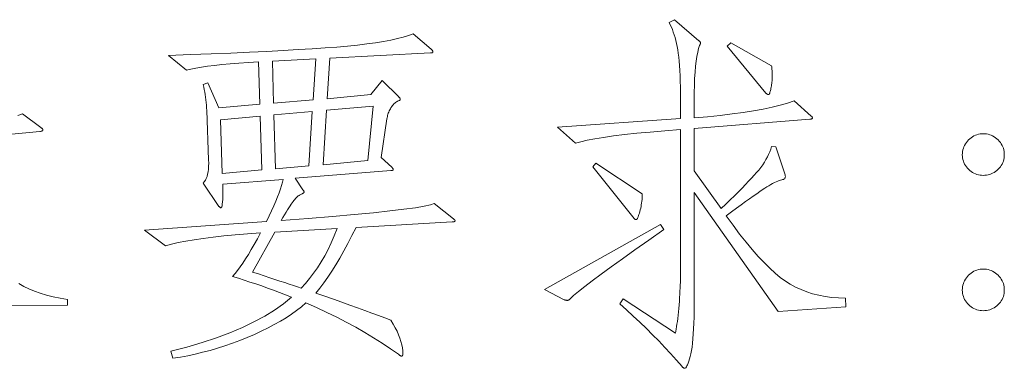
# Model space of a CAD drawing. Extents: x 0 to 1189, y 0 to 841.
# Tile 23 of 135: x 39.75 to 53.86, y 104.56 to 109.55. Entities that reach past the tile are written whole.
import ezdxf

# ---------------------------------------------------------------- set-up
doc = ezdxf.new("R2010")
doc.units = 0

msp = doc.modelspace()

# ---------------------------------------------------------------- linework, layer by layer
at = {"color": 7, "lineweight": 13}
for points in [[(51.586, 105.439), (50.615, 105.37), (49.411, 107.075), (49.411, 105.476), (49.411, 105.378), (49.409, 105.287), (49.407, 105.201), (49.403, 105.122), (49.399, 105.048), (49.394, 104.98), (49.388, 104.917), (49.381, 104.861), (49.373, 104.81), (49.364, 104.766), (49.354, 104.726), (49.345, 104.691), (49.335, 104.659), (49.326, 104.632), (49.317, 104.609), (49.308, 104.591), (49.3, 104.576), (49.291, 104.566), (49.282, 104.559), (49.274, 104.557), (49.271, 104.558), (49.267, 104.558), (49.264, 104.56), (49.26, 104.562), (49.257, 104.564), (49.253, 104.567), (49.249, 104.57), (49.245, 104.574), (49.241, 104.579), (49.237, 104.584), (49.157, 104.675), (49.074, 104.767), (48.99, 104.857), (48.904, 104.948), (48.816, 105.038), (48.726, 105.127), (48.633, 105.216), (48.539, 105.305), (48.443, 105.393), (48.345, 105.481), (48.392, 105.55), (49.142, 105.059), (49.148, 105.088), (49.154, 105.119), (49.16, 105.153), (49.165, 105.19), (49.171, 105.229), (49.176, 105.271), (49.181, 105.316), (49.186, 105.363), (49.19, 105.413), (49.195, 105.465), (49.199, 105.518), (49.202, 105.569), (49.205, 105.617), (49.208, 105.663), (49.21, 105.707), (49.212, 105.748), (49.214, 105.788), (49.215, 105.825), (49.215, 105.86), (49.216, 105.893), (49.216, 107.973), (48.991, 107.956), (48.782, 107.938), (48.59, 107.92), (48.415, 107.901), (48.256, 107.882), (48.114, 107.862), (47.988, 107.842), (47.879, 107.821), (47.787, 107.799), (47.711, 107.778), (47.452, 108.01), (49.216, 108.131), (49.216, 108.4), (49.215, 108.494), (49.214, 108.583), (49.212, 108.667), (49.209, 108.745), (49.206, 108.819), (49.201, 108.889), (49.196, 108.953), (49.19, 109.012), (49.184, 109.066), (49.176, 109.116), (49.168, 109.162), (49.158, 109.206), (49.148, 109.249), (49.137, 109.291), (49.125, 109.33), (49.112, 109.368), (49.099, 109.405), (49.084, 109.439), (49.068, 109.472), (49.052, 109.504), (49.131, 109.546), (49.48, 109.245), (49.484, 109.242), (49.487, 109.239), (49.49, 109.236), (49.493, 109.232), (49.495, 109.229), (49.497, 109.226), (49.499, 109.223), (49.5, 109.22), (49.501, 109.217), (49.501, 109.213), (49.501, 109.21), (49.5, 109.207), (49.5, 109.203), (49.499, 109.2), (49.498, 109.196), (49.497, 109.193), (49.496, 109.189), (49.494, 109.185), (49.492, 109.181), (49.49, 109.176), (49.475, 109.132), (49.462, 109.081), (49.45, 109.021), (49.44, 108.954), (49.431, 108.88), (49.424, 108.797), (49.418, 108.707), (49.414, 108.609), (49.412, 108.503), (49.411, 108.39), (49.411, 108.142), (49.603, 108.158), (49.784, 108.177), (49.954, 108.197), (50.114, 108.219), (50.262, 108.242), (50.4, 108.267), (50.527, 108.294), (50.643, 108.323), (50.748, 108.353), (50.842, 108.385), (51.09, 108.168), (51.093, 108.165), (51.095, 108.162), (51.098, 108.159), (51.1, 108.156), (51.102, 108.153), (51.103, 108.15), (51.104, 108.147), (51.105, 108.145), (51.105, 108.142), (51.106, 108.139), (51.105, 108.137), (51.104, 108.134), (51.102, 108.132), (51.1, 108.13), (51.096, 108.128), (51.092, 108.126), (51.087, 108.125), (51.082, 108.123), (51.076, 108.122), (51.069, 108.121), (49.411, 107.989), (49.411, 107.382), (49.796, 106.843), (49.864, 106.907), (49.928, 106.968), (49.989, 107.027), (50.045, 107.083), (50.098, 107.135), (50.147, 107.186), (50.192, 107.233), (50.234, 107.277), (50.272, 107.319), (50.306, 107.358), (50.337, 107.395), (50.366, 107.433), (50.393, 107.47), (50.417, 107.507), (50.44, 107.545), (50.46, 107.582), (50.478, 107.619), (50.494, 107.656), (50.508, 107.693), (50.52, 107.73), (50.583, 107.725), (50.715, 107.324), (50.717, 107.312), (50.718, 107.302), (50.717, 107.293), (50.715, 107.285), (50.711, 107.277), (50.705, 107.271), (50.698, 107.266), (50.69, 107.261), (50.679, 107.257), (50.667, 107.255), (50.649, 107.25), (50.629, 107.243), (50.608, 107.235), (50.585, 107.225), (50.561, 107.214), (50.536, 107.201), (50.509, 107.187), (50.482, 107.17), (50.452, 107.153), (50.422, 107.133), (50.388, 107.111), (50.35, 107.086), (50.307, 107.056), (50.259, 107.022), (50.206, 106.984), (50.149, 106.943), (50.086, 106.897), (50.019, 106.848), (49.947, 106.795), (49.87, 106.738), (49.968, 106.604), (50.063, 106.479), (50.155, 106.363), (50.244, 106.257), (50.33, 106.159), (50.413, 106.07), (50.494, 105.991), (50.571, 105.92), (50.646, 105.858), (50.718, 105.806), (50.789, 105.76), (50.864, 105.719), (50.943, 105.683), (51.024, 105.651), (51.109, 105.624), (51.197, 105.602), (51.288, 105.585), (51.382, 105.572), (51.48, 105.564), (51.581, 105.56)], [(45.964, 106.695), (45.968, 106.692), (45.971, 106.689), (45.975, 106.686), (45.977, 106.683), (45.98, 106.68), (45.982, 106.677), (45.983, 106.674), (45.984, 106.672), (45.985, 106.669), (45.985, 106.666), (45.984, 106.664), (45.983, 106.662), (45.981, 106.66), (45.978, 106.658), (45.974, 106.656), (45.97, 106.655), (45.964, 106.654), (45.958, 106.654), (45.951, 106.653), (45.943, 106.653), (44.565, 106.574), (44.507, 106.456), (44.449, 106.344), (44.391, 106.237), (44.333, 106.135), (44.276, 106.038), (44.218, 105.947), (44.161, 105.861), (44.104, 105.78), (44.047, 105.704), (43.989, 105.634), (44.118, 105.589), (44.242, 105.546), (44.361, 105.504), (44.476, 105.463), (44.586, 105.423), (44.691, 105.385), (44.792, 105.347), (44.888, 105.312), (44.98, 105.277), (45.066, 105.244), (45.098, 105.19), (45.127, 105.138), (45.153, 105.087), (45.174, 105.037), (45.193, 104.989), (45.208, 104.941), (45.22, 104.895), (45.229, 104.85), (45.234, 104.806), (45.235, 104.763), (45.235, 104.757), (45.235, 104.752), (45.234, 104.747), (45.233, 104.743), (45.231, 104.739), (45.23, 104.737), (45.228, 104.734), (45.225, 104.733), (45.222, 104.732), (45.219, 104.732), (45.216, 104.732), (45.212, 104.733), (45.209, 104.734), (45.204, 104.736), (45.2, 104.738), (45.195, 104.741), (45.19, 104.744), (45.184, 104.748), (45.178, 104.753), (45.172, 104.758), (45.058, 104.838), (44.94, 104.917), (44.818, 104.995), (44.691, 105.07), (44.561, 105.145), (44.426, 105.217), (44.288, 105.288), (44.145, 105.358), (43.998, 105.425), (43.847, 105.492), (43.782, 105.437), (43.714, 105.384), (43.64, 105.332), (43.563, 105.281), (43.481, 105.231), (43.394, 105.182), (43.304, 105.135), (43.208, 105.088), (43.109, 105.042), (43.005, 104.998), (42.899, 104.956), (42.793, 104.916), (42.686, 104.879), (42.58, 104.845), (42.474, 104.814), (42.367, 104.786), (42.261, 104.76), (42.154, 104.737), (42.048, 104.717), (41.941, 104.7), (41.91, 104.8), (42.141, 104.861), (42.359, 104.926), (42.564, 104.994), (42.757, 105.066), (42.936, 105.142), (43.103, 105.221), (43.257, 105.305), (43.398, 105.391), (43.526, 105.482), (43.641, 105.576), (43.555, 105.61), (43.469, 105.642), (43.383, 105.674), (43.298, 105.705), (43.213, 105.735), (43.129, 105.764), (43.045, 105.792), (42.962, 105.819), (42.879, 105.846), (42.796, 105.872), (42.831, 105.912), (42.866, 105.958), (42.903, 106.008), (42.942, 106.063), (42.981, 106.123), (43.022, 106.187), (43.064, 106.257), (43.107, 106.331), (43.152, 106.411), (43.198, 106.495), (43.01, 106.481), (42.834, 106.467), (42.669, 106.451), (42.516, 106.435), (42.374, 106.417), (42.244, 106.398), (42.124, 106.378), (42.017, 106.356), (41.92, 106.334), (41.836, 106.31), (41.535, 106.532), (43.282, 106.658), (43.321, 106.738), (43.356, 106.813), (43.388, 106.883), (43.416, 106.95), (43.442, 107.012), (43.464, 107.07), (43.483, 107.124), (43.498, 107.174), (43.511, 107.219), (43.52, 107.26), (42.654, 107.192), (42.655, 107.127), (42.656, 107.07), (42.656, 107.019), (42.655, 106.975), (42.653, 106.938), (42.649, 106.908), (42.645, 106.884), (42.64, 106.867), (42.634, 106.857), (42.627, 106.854), (42.625, 106.854), (42.623, 106.855), (42.621, 106.856), (42.618, 106.857), (42.616, 106.859), (42.613, 106.861), (42.61, 106.864), (42.607, 106.867), (42.604, 106.871), (42.601, 106.875), (42.374, 107.207), (42.391, 107.227), (42.406, 107.249), (42.419, 107.275), (42.43, 107.304), (42.439, 107.335), (42.446, 107.37), (42.451, 107.408), (42.453, 107.449), (42.454, 107.493), (42.453, 107.54), (42.427, 108.247), (42.424, 108.286), (42.421, 108.325), (42.418, 108.363), (42.413, 108.4), (42.408, 108.437), (42.403, 108.474), (42.397, 108.51), (42.39, 108.546), (42.382, 108.582), (42.374, 108.617), (42.443, 108.643), (42.601, 108.284), (43.187, 108.337), (43.166, 108.944), (43.022, 108.935), (42.887, 108.926), (42.761, 108.916), (42.644, 108.904), (42.536, 108.893), (42.438, 108.88), (42.349, 108.867), (42.269, 108.853), (42.198, 108.838), (42.137, 108.823), (41.878, 109.034), (42.193, 109.046), (42.491, 109.057), (42.773, 109.069), (43.039, 109.081), (43.288, 109.093), (43.521, 109.106), (43.737, 109.118), (43.937, 109.13), (44.121, 109.143), (44.288, 109.155), (44.442, 109.169), (44.586, 109.183), (44.72, 109.199), (44.844, 109.216), (44.959, 109.235), (45.063, 109.254), (45.158, 109.275), (45.243, 109.297), (45.318, 109.321), (45.383, 109.345), (45.642, 109.124), (45.647, 109.119), (45.651, 109.114), (45.655, 109.109), (45.659, 109.105), (45.662, 109.101), (45.664, 109.097), (45.666, 109.093), (45.667, 109.09), (45.668, 109.087), (45.668, 109.084), (45.668, 109.082), (45.667, 109.079), (45.665, 109.077), (45.662, 109.076), (45.659, 109.074), (45.655, 109.073), (45.65, 109.072), (45.645, 109.071), (45.638, 109.071), (45.631, 109.071), (44.19, 108.997), (44.153, 108.416), (44.776, 108.474), (44.94, 108.675), (45.177, 108.443), (45.181, 108.439), (45.185, 108.435), (45.188, 108.431), (45.191, 108.427), (45.193, 108.424), (45.195, 108.42), (45.196, 108.417), (45.197, 108.414), (45.198, 108.411), (45.198, 108.408), (45.198, 108.406), (45.198, 108.403), (45.197, 108.401), (45.196, 108.399), (45.194, 108.397), (45.193, 108.395), (45.191, 108.394), (45.188, 108.392), (45.186, 108.391), (45.183, 108.39), (45.169, 108.384), (45.156, 108.377), (45.143, 108.37), (45.131, 108.361), (45.119, 108.351), (45.108, 108.34), (45.097, 108.328), (45.086, 108.316), (45.076, 108.302), (45.066, 108.287), (45.057, 108.272), (45.049, 108.256), (45.041, 108.24), (45.034, 108.224), (45.028, 108.208), (45.023, 108.192), (45.018, 108.176), (45.014, 108.159), (45.011, 108.143), (45.008, 108.126), (44.924, 107.572), (45.077, 107.434), (45.081, 107.431), (45.085, 107.428), (45.088, 107.425), (45.09, 107.422), (45.093, 107.419), (45.095, 107.415), (45.096, 107.412), (45.097, 107.409), (45.098, 107.406), (45.098, 107.403), (45.098, 107.4), (45.097, 107.397), (45.095, 107.395), (45.093, 107.393), (45.09, 107.391), (45.087, 107.389), (45.083, 107.388), (45.078, 107.388), (45.072, 107.387), (45.066, 107.387), (43.694, 107.276), (43.805, 107.112), (43.808, 107.108), (43.81, 107.104), (43.813, 107.1), (43.815, 107.097), (43.817, 107.093), (43.818, 107.09), (43.819, 107.087), (43.82, 107.084), (43.82, 107.081), (43.821, 107.078), (43.82, 107.075), (43.819, 107.073), (43.816, 107.07), (43.813, 107.067), (43.809, 107.064), (43.804, 107.06), (43.799, 107.057), (43.792, 107.054), (43.784, 107.05), (43.776, 107.046), (43.767, 107.042), (43.757, 107.037), (43.748, 107.031), (43.738, 107.024), (43.728, 107.015), (43.718, 107.006), (43.708, 106.996), (43.697, 106.985), (43.686, 106.972), (43.675, 106.959), (43.664, 106.944), (43.65, 106.926), (43.636, 106.905), (43.62, 106.881), (43.602, 106.854), (43.583, 106.824), (43.563, 106.791), (43.541, 106.755), (43.518, 106.716), (43.493, 106.674), (43.879, 106.703), (44.228, 106.731), (44.54, 106.758), (44.814, 106.784), (45.052, 106.809), (45.252, 106.833), (45.416, 106.855), (45.542, 106.877), (45.632, 106.898), (45.684, 106.917)], [(50.52, 108.886), (50.522, 108.874), (50.523, 108.862), (50.525, 108.849), (50.526, 108.835), (50.528, 108.821), (50.528, 108.806), (50.529, 108.791), (50.53, 108.775), (50.53, 108.758), (50.53, 108.741), (50.53, 108.724), (50.529, 108.706), (50.529, 108.688), (50.527, 108.671), (50.526, 108.653), (50.524, 108.635), (50.521, 108.618), (50.518, 108.6), (50.515, 108.582), (50.512, 108.564), (50.508, 108.547), (50.504, 108.532), (50.501, 108.518), (50.497, 108.507), (50.494, 108.497), (50.49, 108.489), (50.487, 108.482), (50.484, 108.478), (50.481, 108.475), (50.477, 108.474), (50.474, 108.475), (50.471, 108.475), (50.467, 108.476), (50.464, 108.478), (50.46, 108.48), (50.456, 108.482), (50.453, 108.485), (50.449, 108.488), (50.445, 108.491), (50.44, 108.495), (49.886, 109.166), (49.939, 109.213)], [(43.989, 108.986), (43.367, 108.955), (43.382, 108.353), (43.952, 108.4)], [(43.937, 108.232), (43.388, 108.184), (43.409, 107.413), (43.889, 107.456)], [(44.813, 108.311), (44.143, 108.253), (44.095, 107.471), (44.734, 107.529)], [(43.213, 107.397), (43.192, 108.168), (42.622, 108.115), (42.649, 107.345)], [(53.555, 107.915), (53.579, 107.914), (53.602, 107.911), (53.625, 107.907), (53.647, 107.9), (53.669, 107.892), (53.689, 107.882), (53.71, 107.871), (53.729, 107.857), (53.748, 107.842), (53.766, 107.825), (53.783, 107.807), (53.799, 107.788), (53.812, 107.768), (53.824, 107.748), (53.834, 107.727), (53.842, 107.706), (53.848, 107.684), (53.852, 107.661), (53.855, 107.638), (53.856, 107.614), (53.855, 107.59), (53.852, 107.567), (53.848, 107.544), (53.842, 107.522), (53.834, 107.501), (53.824, 107.481), (53.812, 107.461), (53.799, 107.442), (53.783, 107.423), (53.766, 107.405), (53.748, 107.389), (53.729, 107.374), (53.71, 107.361), (53.689, 107.35), (53.669, 107.34), (53.647, 107.332), (53.625, 107.326), (53.602, 107.322), (53.579, 107.319), (53.555, 107.318), (53.531, 107.319), (53.508, 107.322), (53.485, 107.326), (53.463, 107.332), (53.442, 107.34), (53.421, 107.35), (53.401, 107.361), (53.381, 107.374), (53.362, 107.389), (53.344, 107.405), (53.327, 107.423), (53.312, 107.442), (53.298, 107.461), (53.286, 107.481), (53.277, 107.501), (53.269, 107.522), (53.262, 107.544), (53.258, 107.567), (53.255, 107.59), (53.254, 107.614), (53.255, 107.638), (53.258, 107.661), (53.262, 107.684), (53.269, 107.706), (53.277, 107.727), (53.286, 107.748), (53.298, 107.768), (53.312, 107.788), (53.327, 107.807), (53.344, 107.825), (53.362, 107.842), (53.381, 107.857), (53.401, 107.871), (53.421, 107.882), (53.442, 107.892), (53.463, 107.9), (53.485, 107.907), (53.508, 107.911), (53.531, 107.914)], [(48.667, 107.054), (48.666, 107.027), (48.665, 107), (48.664, 106.974), (48.661, 106.948), (48.658, 106.922), (48.654, 106.897), (48.65, 106.872), (48.645, 106.848), (48.639, 106.824), (48.632, 106.801), (48.626, 106.779), (48.619, 106.759), (48.613, 106.742), (48.608, 106.727), (48.603, 106.714), (48.598, 106.703), (48.593, 106.695), (48.589, 106.689), (48.586, 106.686), (48.582, 106.685), (48.579, 106.685), (48.576, 106.685), (48.573, 106.686), (48.57, 106.687), (48.566, 106.689), (48.563, 106.69), (48.56, 106.693), (48.557, 106.695), (48.554, 106.698), (48.551, 106.701), (47.959, 107.44), (48.002, 107.492)], [(44.296, 106.558), (43.403, 106.505), (43.081, 105.935), (43.167, 105.907), (43.25, 105.88), (43.328, 105.854), (43.403, 105.83), (43.475, 105.806), (43.543, 105.783), (43.607, 105.761), (43.668, 105.741), (43.725, 105.721), (43.778, 105.703), (43.84, 105.77), (43.9, 105.842), (43.958, 105.917), (44.013, 105.997), (44.066, 106.08), (44.117, 106.168), (44.165, 106.259), (44.211, 106.355), (44.254, 106.454)], [(48.978, 106.542), (48.761, 106.392), (48.563, 106.253), (48.382, 106.125), (48.22, 106.008), (48.077, 105.903), (47.951, 105.81), (47.844, 105.728), (47.755, 105.657), (47.684, 105.598), (47.632, 105.55), (47.628, 105.546), (47.624, 105.542), (47.62, 105.539), (47.616, 105.536), (47.612, 105.534), (47.608, 105.532), (47.604, 105.531), (47.6, 105.53), (47.596, 105.529), (47.592, 105.529), (47.589, 105.529), (47.585, 105.529), (47.581, 105.53), (47.576, 105.53), (47.572, 105.531), (47.567, 105.532), (47.563, 105.534), (47.558, 105.535), (47.553, 105.537), (47.548, 105.539), (47.268, 105.687), (48.931, 106.616)], [(53.555, 105.977), (53.579, 105.976), (53.602, 105.974), (53.625, 105.969), (53.647, 105.963), (53.669, 105.955), (53.689, 105.945), (53.71, 105.933), (53.729, 105.92), (53.748, 105.905), (53.766, 105.888), (53.783, 105.869), (53.799, 105.85), (53.812, 105.831), (53.824, 105.811), (53.834, 105.79), (53.842, 105.769), (53.848, 105.746), (53.852, 105.724), (53.855, 105.7), (53.856, 105.676), (53.855, 105.653), (53.852, 105.629), (53.848, 105.607), (53.842, 105.585), (53.834, 105.564), (53.824, 105.543), (53.812, 105.523), (53.799, 105.504), (53.783, 105.486), (53.766, 105.468), (53.748, 105.451), (53.729, 105.437), (53.71, 105.424), (53.689, 105.412), (53.669, 105.403), (53.647, 105.395), (53.625, 105.389), (53.602, 105.384), (53.579, 105.382), (53.555, 105.381), (53.531, 105.382), (53.508, 105.384), (53.485, 105.389), (53.463, 105.395), (53.442, 105.403), (53.421, 105.412), (53.401, 105.424), (53.381, 105.437), (53.362, 105.451), (53.344, 105.468), (53.327, 105.486), (53.312, 105.504), (53.298, 105.523), (53.286, 105.543), (53.277, 105.564), (53.269, 105.585), (53.262, 105.607), (53.258, 105.629), (53.255, 105.653), (53.254, 105.676), (53.255, 105.7), (53.258, 105.724), (53.262, 105.746), (53.269, 105.769), (53.277, 105.79), (53.286, 105.811), (53.298, 105.831), (53.312, 105.85), (53.327, 105.869), (53.344, 105.888), (53.362, 105.905), (53.381, 105.92), (53.401, 105.933), (53.421, 105.945), (53.442, 105.955), (53.463, 105.963), (53.485, 105.969), (53.508, 105.974), (53.531, 105.976)]]:
    msp.add_lwpolyline(points, close=True, dxfattribs=at)
for points in [[(39.719, 108.173), (39.787, 108.2), (40.046, 108.005), (40.052, 108), (40.057, 107.996), (40.062, 107.992), (40.066, 107.988), (40.07, 107.985), (40.073, 107.981), (40.075, 107.978), (40.076, 107.974), (40.077, 107.971), (40.078, 107.968), (40.077, 107.965), (40.076, 107.962), (40.074, 107.959), (40.071, 107.957), (40.067, 107.954), (40.062, 107.952), (40.057, 107.951), (40.051, 107.949), (40.043, 107.948), (40.035, 107.946), (38.41, 107.793)], [(39.735, 105.769), (39.803, 105.73), (39.877, 105.695), (39.956, 105.662), (40.04, 105.632), (40.13, 105.606), (40.225, 105.582), (40.325, 105.562), (40.431, 105.544), (40.431, 105.46), (39.428, 105.455)]]:
    msp.add_lwpolyline(points, dxfattribs=at)

doc.saveas('drawing.dxf')
